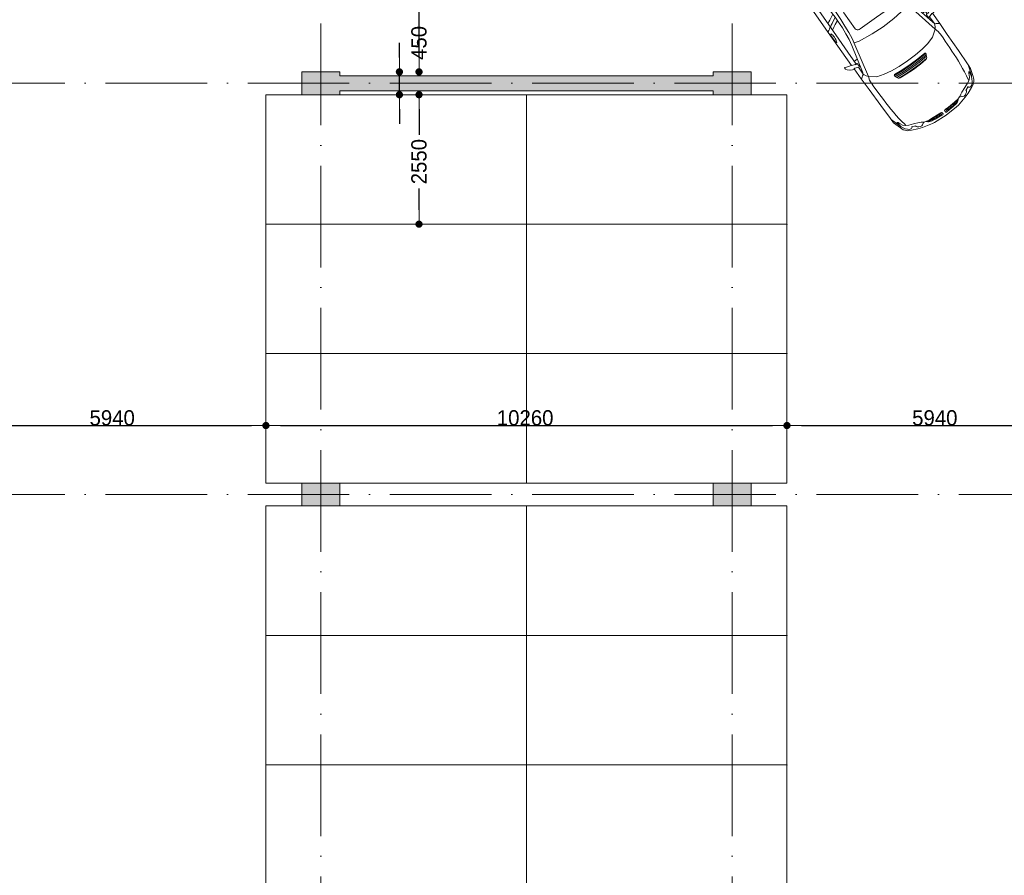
# Model space of a CAD drawing. Header units: millimetres. Extents: x -287545 to 1001608, y -673832 to 307178.
# Tile 9 of 64: x 14101 to 33489, y -59400 to -42547. Entities that reach past the tile are written whole.
import ezdxf
from ezdxf.enums import TextEntityAlignment as Align

# ---------------------------------------------------------------- set-up
doc = ezdxf.new("R2010")
doc.units = ezdxf.units.MM
doc.header["$MEASUREMENT"] = 0
doc.linetypes.add('v1', pattern=[2800, 1000, -400, 0, -400, 1000, 0])
for name, color, linetype in [('22 NC Binnenwanden', 7, 'Continuous'), ('22 NC Binnenwanden Doorsnede-arcering', 7, 'Continuous'), ('28 Draagconstructies - Kolommen INT', 7, 'Continuous'), ('28 Draagconstructies - Kolommen INT Doorsnede-arcering', 7, 'Continuous'), ('90 Terrein Inrichting', 7, 'Continuous'), ('A Stramien', 7, 'Continuous'), ('Maatvoering 1_ 50_100', 7, 'Continuous')]:
    doc.layers.add(name, color=color, linetype=linetype)
doc.styles.add('GENERATED_STYLE_3', font='txt')
doc.styles.add('GENERATED_STYLE_4', font='arial.ttf')
doc.dimstyles.new('GENERATED_STYLE__1', dxfattribs={"dimtxt": 300, "dimasz": 285, "dimexe": 0.18, "dimexo": 0.0625, "dimgap": 0, "dimtad": 1, "dimtih": 1, "dimtoh": 1, "dimdec": 0, "dimzin": 3, "dimdsep": 46, "dimtxsty": 'GENERATED_STYLE_3', "dimblk": 'ARROWHEAD_11', "dimblk1": 'ARROWHEAD_11', "dimblk2": 'ARROWHEAD_11', "dimcen": 0.09, "dimse1": 1, "dimse2": 1, "dimclrd": 1, "dimclre": 1, "dimclrt": 2, "dimadec": 1, "dimazin": 0, "dimtfac": 1, "dimtdec": 4, "dimtmove": 0, "dimatfit": 1, "dimfxl": 1, "dimtolj": 1, "dimtzin": 3, "dimarcsym": 0})
doc.dimstyles.new('GENERATED_STYLE__2', dxfattribs={"dimtxt": 300, "dimasz": 285, "dimexe": 0.18, "dimexo": 0.0625, "dimgap": 0, "dimtad": 1, "dimdec": 0, "dimzin": 3, "dimdsep": 46, "dimtxsty": 'GENERATED_STYLE_3', "dimblk": 'ARROWHEAD_11', "dimblk1": 'ARROWHEAD_11', "dimblk2": 'ARROWHEAD_11', "dimcen": 0.09, "dimse1": 1, "dimse2": 1, "dimclrd": 1, "dimclre": 1, "dimclrt": 2, "dimadec": 1, "dimazin": 0, "dimtfac": 1, "dimtdec": 4, "dimtmove": 0, "dimatfit": 1, "dimfxl": 1, "dimtolj": 1, "dimtzin": 3, "dimarcsym": 0})

# ---------------------------------------------------------------- blocks, each defined once
blk = doc.blocks.new('Parkeerplaatsen 27 KM')
at = {"layer": '90 Terrein Inrichting', "color": 255, "linetype": 'Continuous', "lineweight": 0}
for p, q in [((2550, 5130), (0, 5130)), ((0, 5130), (0, 0)), ((5100, 5130), (2550, 5130)), ((2550, 5130), (2550, 0)), ((10650, 5130), (8100, 5130)), ((8100, 5130), (8100, 0)), ((13200, 5130), (10650, 5130)), ((10650, 5130), (10650, 0)), ((0, 0), (2550, 0)), ((2550, 0), (5100, 0)), ((8100, 0), (10650, 0)), ((10650, 0), (13200, 0))]:
    blk.add_line(p, q, dxfattribs=at)
at = {"layer": '90 Terrein Inrichting', "color": 255, "linetype": 'Continuous', "lineweight": 0, "flags": 128}
for points in [[(5100, 0), (7650, 0), (7650, 5130), (5100, 5130)], [(13200, 0), (15750, 0), (15750, 5130), (13200, 5130)]]:
    blk.add_lwpolyline(points, close=True, dxfattribs=at)
at = {"layer": '90 Terrein Inrichting', "color": 255, "linetype": 'Continuous', "lineweight": 0}
for p in [(2550, 0), (5100, 0), (10650, 0), (13200, 0)]:
    blk.add_point(p, dxfattribs=at)
blk = doc.blocks.new('Wall_28_1', base_point=(20405, -43800))
at = {"layer": '22 NC Binnenwanden Doorsnede-arcering', "linetype": 'Continuous', "lineweight": 0}
blk.add_hatch(color=251, dxfattribs=at).paths.add_polyline_path([(20405, -43950), (27755, -43950), (27755, -43650), (20405, -43650)])
at = {"layer": '22 NC Binnenwanden', "color": 1, "linetype": 'Continuous', "lineweight": 0, "flags": 128}
for points in [[(27755, -43650), (20405, -43650)], [(20405, -43950), (27755, -43950)]]:
    blk.add_lwpolyline(points, dxfattribs=at)
blk = doc.blocks.new('Auto 09 27')
at = {"layer": '90 Terrein Inrichting', "color": 9, "linetype": 'Continuous', "lineweight": 0, "true_color": 0xc8c8c8}
for p, q in [((894, 952), (898, 980)), ((898, 980), (920, 1026)), ((920, 1026), (922, 1030)), ((922, 1030), (954, 1069)), ((954, 1069), (989, 1090)), ((997, 1006), (980, 954)), ((989, 1090), (1021, 1090)), ((1012, 1050), (997, 1006)), ((1020, 1079), (1012, 1050)), ((1021, 1090), (1020, 1079)), ((-721, 772), (-711, 790)), ((-711, 790), (-692, 811)), ((-709, 749), (-685, 779)), ((-692, 811), (-670, 831)), ((-685, 779), (-653, 809)), ((-670, 831), (-642, 854)), ((-653, 809), (-611, 831)), ((-642, 854), (-583, 876)), ((-611, 831), (-573, 850)), ((-561, 809), (-602, 760)), ((-583, 876), (-423, 928)), ((-573, 850), (-530, 860)), ((-559, 859), (-573, 850)), ((-564, 768), (-497, 779)), ((-514, 835), (-561, 809)), ((-543, 865), (-559, 859)), ((-340, 930), (-543, 865)), ((-530, 860), (-463, 871)), ((-488, 842), (-514, 835)), ((-497, 779), (-413, 793)), ((-470, 855), (-488, 842)), ((-456, 865), (-470, 855)), ((-463, 871), (-456, 865)), ((-423, 928), (-340, 930)), ((-413, 793), (-334, 801)), ((-340, 930), (-315, 930)), ((-334, 801), (-250, 809)), ((-315, 930), (0, 936)), ((-250, 809), (-171, 814)), ((-171, 814), (-94, 820)), ((-94, 820), (-12, 824)), ((-12, 824), (67, 826)), ((0, 936), (389, 940)), ((67, 826), (141, 829)), ((141, 829), (220, 832)), ((220, 832), (304, 834)), ((304, 834), (377, 834)), ((377, 834), (467, 832)), ((389, 940), (651, 946)), ((467, 832), (498, 830)), ((498, 830), (536, 826)), ((607, 807), (511, 674)), ((536, 826), (607, 807)), ((607, 807), (646, 831)), ((607, 807), (1273, 659)), ((646, 831), (707, 858)), ((651, 946), (895, 947)), ((656, 933), (651, 946)), ((670, 910), (656, 933)), ((688, 888), (670, 910)), ((694, 872), (688, 888)), ((707, 858), (694, 872)), ((755, 847), (707, 858)), ((707, 858), (872, 857)), ((1297, 719), (755, 847)), ((868, 847), (899, 930)), ((868, 835), (868, 847)), ((878, 833), (868, 835)), ((938, 833), (878, 833)), ((894, 950), (894, 952)), ((895, 947), (894, 950)), ((899, 930), (895, 947)), ((948, 835), (938, 833)), ((947, 878), (943, 881)), ((948, 847), (943, 881)), ((946, 857), (1830, 851)), ((947, 878), (951, 884)), ((948, 847), (948, 835)), ((951, 884), (959, 901)), ((959, 901), (969, 925)), ((969, 925), (977, 948)), ((980, 954), (977, 948)), ((977, 948), (1775, 952)), ((1014, 786), (1012, 856)), ((1519, 932), (1515, 928)), ((1515, 928), (1516, 925)), ((1516, 925), (1521, 921)), ((1526, 935), (1519, 932)), ((1521, 921), (1532, 917)), ((1551, 942), (1526, 935)), ((1532, 917), (1537, 916)), ((1537, 916), (1549, 912)), ((1549, 912), (1553, 911)), ((1551, 942), (1670, 942)), ((1553, 911), (1572, 908)), ((1572, 908), (1599, 905)), ((1599, 905), (1627, 904)), ((1627, 904), (1654, 905)), ((1654, 905), (1679, 907)), ((1705, 933), (1670, 942)), ((1679, 907), (1699, 911)), ((1699, 911), (1713, 916)), ((1705, 933), (1707, 932)), ((1714, 929), (1707, 932)), ((1713, 916), (1716, 919)), ((1719, 925), (1714, 929)), ((1716, 919), (1719, 921)), ((1719, 921), (1719, 925)), ((1763, 851), (1801, 785)), ((1775, 952), (2631, 942)), ((1798, 918), (1784, 952)), ((1805, 904), (1798, 918)), ((1801, 785), (1824, 743)), ((1814, 888), (1805, 904)), ((1833, 868), (1814, 888)), ((1830, 851), (1837, 851)), ((1837, 851), (1833, 868)), ((1856, 820), (1837, 851)), ((1837, 851), (2908, 839)), ((1873, 785), (1856, 820)), ((1897, 741), (1873, 785)), ((1936, 820), (1917, 850)), ((1954, 785), (1936, 820)), ((1972, 741), (1954, 785)), ((2511, 818), (2496, 843)), ((2511, 818), (2529, 782)), ((2537, 818), (2522, 843)), ((2529, 782), (2546, 742)), ((2553, 782), (2537, 818)), ((2555, 926), (2551, 924)), ((2551, 924), (2552, 921)), ((2552, 921), (2554, 920)), ((2574, 742), (2553, 782)), ((2554, 920), (2558, 917)), ((2555, 926), (2559, 928)), ((2558, 917), (2569, 913)), ((2587, 939), (2559, 928)), ((2569, 913), (2585, 909)), ((2585, 909), (2599, 906)), ((2587, 939), (2706, 939)), ((2599, 906), (2608, 905)), ((2608, 905), (2624, 903)), ((2624, 903), (2635, 901)), ((2631, 942), (2766, 950)), ((2631, 942), (2774, 941)), ((2635, 901), (2663, 899)), ((2663, 899), (2690, 899)), ((2690, 899), (2716, 902)), ((2740, 927), (2706, 939)), ((2716, 902), (2728, 904)), ((2728, 904), (2735, 906)), ((2735, 906), (2750, 910)), ((2747, 924), (2740, 927)), ((2747, 924), (2751, 923)), ((2750, 910), (2756, 915)), ((2755, 920), (2751, 923)), ((2756, 915), (2755, 920)), ((2766, 950), (2826, 953)), ((2774, 941), (2805, 933)), ((2805, 933), (2838, 920)), ((2826, 953), (2995, 953)), ((2838, 920), (2869, 902)), ((2869, 902), (2890, 881)), ((2890, 881), (2903, 858)), ((2949, 776), (2892, 754)), ((2903, 858), (2908, 839)), ((2908, 839), (2949, 823)), ((2949, 823), (2972, 810)), ((2975, 791), (2949, 776)), ((2972, 810), (2975, 791)), ((2995, 953), (3028, 954)), ((3028, 954), (3061, 954)), ((3061, 954), (3063, 954)), ((3063, 954), (3098, 952)), ((3098, 952), (3199, 948)), ((3199, 948), (3230, 946)), ((3230, 946), (3261, 948)), ((3261, 948), (3290, 948)), ((3290, 948), (3299, 946)), ((3299, 946), (3361, 945)), ((3299, 946), (3378, 931)), ((3361, 945), (3371, 944)), ((3371, 944), (3373, 945)), ((3373, 945), (3744, 902)), ((3378, 931), (3488, 916)), ((3552, 792), (3470, 719)), ((3625, 903), (3488, 916)), ((3610, 802), (3552, 792)), ((3633, 804), (3610, 802)), ((3625, 903), (3684, 887)), ((3659, 806), (3633, 804)), ((3707, 801), (3659, 806)), ((3684, 887), (3695, 890)), ((3696, 885), (3685, 886)), ((3695, 890), (3716, 888)), ((3715, 872), (3696, 885)), ((3784, 788), (3707, 801)), ((3744, 856), (3715, 872)), ((3716, 888), (3747, 883)), ((3744, 902), (3794, 897)), ((3779, 841), (3744, 856)), ((3747, 883), (3795, 872)), ((3818, 828), (3779, 841)), ((3842, 776), (3784, 788)), ((3794, 897), (3964, 850)), ((3795, 872), (3844, 860)), ((3850, 817), (3818, 828)), ((3881, 766), (3842, 776)), ((3844, 860), (3890, 846)), ((3879, 804), (3850, 817)), ((3910, 782), (3879, 804)), ((3890, 846), (3942, 820)), ((3927, 747), (3910, 782)), ((3942, 820), (3982, 777)), ((3964, 850), (4008, 827)), ((3982, 777), (4021, 711)), ((4008, 827), (4031, 806)), ((4031, 806), (4050, 786)), ((4050, 786), (4060, 767)), ((-826, 513), (-794, 609)), ((-794, 609), (-745, 725)), ((-776, 567), (-756, 592)), ((-756, 592), (-743, 605)), ((-745, 725), (-721, 772)), ((-743, 605), (-737, 611)), ((-737, 611), (-724, 601)), ((-724, 601), (-688, 685)), ((-719, 718), (-709, 749)), ((-716, 702), (-719, 718)), ((-710, 690), (-716, 702)), ((-704, 682), (-710, 690)), ((-669, 620), (-709, 515)), ((-688, 685), (-704, 682)), ((-630, 711), (-669, 620)), ((-602, 760), (-630, 711)), ((-602, 760), (-564, 768)), ((511, 674), (463, 524)), ((1273, 659), (1274, 659)), ((1273, 659), (1405, 634)), ((1282, 548), (1313, 652)), ((1422, 695), (1297, 719)), ((1405, 634), (1540, 616)), ((1550, 679), (1422, 695)), ((1540, 616), (1686, 606)), ((1687, 669), (1550, 679)), ((1579, 677), (1579, 675)), ((1686, 606), (1840, 597)), ((1843, 665), (1687, 669)), ((1824, 743), (1861, 665)), ((1840, 597), (2027, 594)), ((1939, 664), (1843, 665)), ((1930, 682), (1897, 741)), ((1939, 664), (1930, 682)), ((2026, 664), (1939, 664)), ((2013, 664), (1972, 741)), ((2244, 669), (2026, 664)), ((2027, 594), (2252, 595)), ((2029, 594), (2027, 594)), ((2039, 594), (2029, 594)), ((2414, 678), (2244, 669)), ((2252, 595), (2442, 602)), ((2604, 696), (2414, 678)), ((2442, 602), (2645, 614)), ((2546, 742), (2571, 693)), ((2599, 696), (2574, 742)), ((2791, 729), (2604, 696)), ((2639, 613), (2854, 635)), ((2639, 613), (2639, 613)), ((2892, 754), (2791, 729)), ((2854, 635), (3254, 689)), ((2884, 528), (2854, 635)), ((3254, 689), (3470, 719)), ((3558, 592), (3470, 719)), ((3622, 387), (3558, 592)), ((3913, 754), (3881, 766)), ((3927, 747), (3913, 754)), ((3961, 715), (3927, 747)), ((3961, 715), (3982, 691)), ((3982, 691), (4000, 670)), ((4000, 670), (4044, 594)), ((4021, 711), (4046, 601)), ((4046, 601), (4040, 601)), ((4044, 594), (4055, 555)), ((4060, 767), (4089, 720)), ((4089, 720), (4130, 605)), ((4130, 605), (4147, 508)), ((-877, 313), (-826, 513)), ((-794, 509), (-791, 538)), ((-783, 482), (-794, 509)), ((-791, 538), (-776, 567)), ((-775, 473), (-783, 482)), ((-769, 456), (-775, 473)), ((-774, 384), (-767, 395)), ((-763, 443), (-769, 456)), ((-767, 395), (-753, 434)), ((-753, 434), (-763, 443)), ((-725, 479), (-753, 434)), ((-709, 515), (-725, 479)), ((463, 524), (435, 371)), ((1250, 261), (1282, 548)), ((1468, 415), (1473, 437)), ((1468, 391), (1468, 415)), ((1468, 0), (1468, 391)), ((1473, 437), (1485, 456)), ((1485, 456), (1504, 469)), ((1504, 469), (1526, 473)), ((1526, 473), (1910, 473)), ((1910, 473), (1932, 469)), ((1932, 469), (1951, 456)), ((1951, 456), (1963, 437)), ((1963, 437), (1966, 425)), ((1966, 425), (1968, 415)), ((1968, 415), (1968, 0)), ((2914, 258), (2884, 528)), ((4055, 555), (4062, 529)), ((4062, 529), (4065, 500)), ((4065, 500), (4077, 362)), ((4147, 508), (4166, 312)), ((-899, 0), (-883, 267)), ((-883, 267), (-877, 313)), ((-840, 218), (-851, 65)), ((-841, 209), (-790, 209)), ((-826, 303), (-840, 218)), ((-838, 233), (-788, 234)), ((-834, 257), (-786, 257)), ((-830, 281), (-784, 280)), ((-812, 336), (-826, 303)), ((-825, 305), (-782, 305)), ((-816, 327), (-779, 327)), ((-803, 353), (-812, 336)), ((-805, 349), (-776, 349)), ((-794, 367), (-803, 353)), ((-795, 131), (-784, 290)), ((-784, 378), (-794, 367)), ((-774, 384), (-784, 378)), ((-784, 290), (-773, 373)), ((-772, 379), (-774, 384)), ((-773, 373), (-772, 379)), ((229, 311), (215, 173)), ((226, 181), (237, 336)), ((235, 332), (229, 311)), ((242, 347), (235, 332)), ((267, 358), (242, 347)), ((271, 360), (257, 180)), ((295, 371), (267, 358)), ((299, 373), (285, 186)), ((308, 377), (295, 371)), ((296, 375), (296, 375)), ((296, 375), (296, 375)), ((334, 375), (308, 377)), ((328, 376), (314, 191)), ((325, 0), (329, 194)), ((329, 194), (341, 364)), ((341, 364), (334, 375)), ((421, 197), (413, 0)), ((435, 371), (421, 197)), ((1238, 0), (1250, 261)), ((2923, 0), (2914, 258)), ((3653, 0), (3622, 387)), ((4083, 254), (4077, 362)), ((4083, 254), (4096, 0)), ((4166, 312), (4173, 0)), ((-899, 0), (-883, -267)), ((-851, 65), (-852, 46)), ((-852, 46), (-849, 36)), ((-851, 63), (-799, 63)), ((-849, 88), (-797, 88)), ((-849, 36), (-844, 31)), ((-847, 112), (-796, 112)), ((-846, 136), (-795, 137)), ((-844, 161), (-793, 162)), ((-844, 31), (-807, 32)), ((-843, 185), (-791, 186)), ((-807, 32), (-801, 39)), ((-801, 39), (-799, 54)), ((-799, 54), (-795, 131)), ((215, 173), (208, 0)), ((222, 0), (226, 181)), ((257, 180), (254, 0)), ((285, 186), (282, 0)), ((314, 191), (310, 0)), ((-852, -46), (-849, -36)), ((-851, -65), (-852, -46)), ((-851, -63), (-799, -63)), ((-840, -218), (-851, -65)), ((-849, -36), (-844, -31)), ((-849, -88), (-797, -88)), ((-847, -112), (-796, -112)), ((-846, -136), (-795, -137)), ((-844, -31), (-807, -32)), ((-844, -161), (-793, -162)), ((-843, -185), (-791, -186)), ((-807, -32), (-801, -39)), ((-801, -39), (-799, -54)), ((-799, -54), (-795, -131)), ((-795, -131), (-784, -290)), ((215, -173), (208, 0)), ((229, -311), (215, -173)), ((222, 0), (226, -181)), ((226, -181), (237, -336)), ((257, -180), (254, 0)), ((271, -360), (257, -180)), ((285, -186), (282, 0)), ((299, -373), (285, -186)), ((314, -191), (310, 0)), ((328, -376), (314, -191)), ((325, 0), (329, -194)), ((421, -197), (413, 0)), ((1238, 0), (1250, -261)), ((1468, 0), (1468, -391)), ((1968, -415), (1968, 0)), ((2923, 0), (2914, -258)), ((3653, 0), (3622, -387)), ((4083, -254), (4096, 0)), ((4166, -312), (4173, 0)), ((-883, -267), (-877, -313)), ((-877, -313), (-826, -513)), ((-841, -209), (-790, -209)), ((-826, -303), (-840, -218)), ((-838, -233), (-788, -234)), ((-834, -257), (-786, -257)), ((-830, -281), (-784, -280)), ((-812, -336), (-826, -303)), ((-825, -305), (-782, -305)), ((-816, -327), (-779, -327)), ((-803, -353), (-812, -336)), ((-805, -349), (-776, -349)), ((-794, -367), (-803, -353)), ((-784, -378), (-794, -367)), ((-784, -290), (-773, -373)), ((-774, -384), (-784, -378)), ((-772, -379), (-774, -384)), ((-774, -384), (-767, -395)), ((-773, -373), (-772, -379)), ((235, -332), (229, -311)), ((242, -347), (235, -332)), ((267, -358), (242, -347)), ((295, -371), (267, -358)), ((308, -377), (295, -371)), ((296, -375), (296, -375)), ((296, -375), (296, -375)), ((334, -375), (308, -377)), ((329, -194), (341, -364)), ((341, -364), (334, -375)), ((435, -371), (421, -197)), ((463, -524), (435, -371)), ((1250, -261), (1282, -548)), ((2914, -258), (2884, -528)), ((3622, -387), (3558, -592)), ((4065, -500), (4077, -362)), ((4083, -254), (4077, -362)), ((4147, -508), (4166, -312)), ((-826, -513), (-794, -609)), ((-783, -482), (-794, -509)), ((-794, -509), (-791, -538)), ((-791, -538), (-776, -567)), ((-775, -473), (-783, -482)), ((-776, -567), (-756, -592)), ((-769, -456), (-775, -473)), ((-763, -443), (-769, -456)), ((-767, -395), (-753, -434)), ((-753, -434), (-763, -443)), ((-725, -479), (-753, -434)), ((-709, -515), (-725, -479)), ((-669, -620), (-709, -515)), ((511, -674), (463, -524)), ((1282, -548), (1313, -652)), ((1468, -391), (1468, -415)), ((1468, -415), (1473, -437)), ((1473, -437), (1485, -456)), ((1485, -456), (1504, -469)), ((1504, -469), (1526, -473)), ((1526, -473), (1910, -473)), ((1910, -473), (1932, -469)), ((1932, -469), (1951, -456)), ((1951, -456), (1963, -437)), ((1963, -437), (1966, -425)), ((1966, -425), (1968, -415)), ((2884, -528), (2854, -635)), ((4044, -594), (4055, -555)), ((4055, -555), (4062, -529)), ((4062, -529), (4065, -500)), ((4130, -605), (4147, -508)), ((-794, -609), (-745, -725)), ((-756, -592), (-743, -605)), ((-745, -725), (-721, -772)), ((-743, -605), (-737, -611)), ((-737, -611), (-724, -601)), ((-724, -601), (-688, -685)), ((-721, -772), (-711, -790)), ((-716, -702), (-719, -718)), ((-719, -718), (-709, -749)), ((-710, -690), (-716, -702)), ((-704, -682), (-710, -690)), ((-709, -749), (-685, -779)), ((-688, -685), (-704, -682)), ((-630, -711), (-669, -620)), ((-602, -760), (-630, -711)), ((-561, -809), (-602, -760)), ((-602, -760), (-564, -768)), ((-564, -768), (-497, -779)), ((607, -807), (511, -674)), ((607, -807), (1273, -659)), ((1297, -719), (755, -847)), ((1273, -659), (1405, -634)), ((1273, -659), (1274, -659)), ((1422, -695), (1297, -719)), ((1405, -634), (1540, -616)), ((1550, -679), (1422, -695)), ((1540, -616), (1686, -606)), ((1687, -669), (1550, -679)), ((1579, -677), (1579, -675)), ((1686, -606), (1840, -597)), ((1843, -665), (1687, -669)), ((1801, -785), (1824, -743)), ((1824, -743), (1861, -665)), ((1840, -597), (2027, -594)), ((1939, -664), (1843, -665)), ((1897, -741), (1873, -785)), ((1930, -682), (1897, -741)), ((1939, -664), (1930, -682)), ((2026, -664), (1939, -664)), ((1972, -741), (1954, -785)), ((2013, -664), (1972, -741)), ((2244, -669), (2026, -664)), ((2029, -594), (2027, -594)), ((2027, -594), (2252, -595)), ((2039, -594), (2029, -594)), ((2414, -678), (2244, -669)), ((2252, -595), (2442, -602)), ((2604, -696), (2414, -678)), ((2442, -602), (2645, -614)), ((2529, -782), (2546, -742)), ((2546, -742), (2571, -693)), ((2574, -742), (2553, -782)), ((2599, -696), (2574, -742)), ((2791, -729), (2604, -696)), ((2639, -613), (2639, -613)), ((2639, -613), (2854, -635)), ((2892, -754), (2791, -729)), ((2854, -635), (3254, -689)), ((2949, -776), (2892, -754)), ((3254, -689), (3470, -719)), ((3558, -592), (3470, -719)), ((3552, -792), (3470, -719)), ((3881, -766), (3842, -776)), ((3913, -754), (3881, -766)), ((3927, -747), (3910, -782)), ((3927, -747), (3913, -754)), ((3961, -715), (3927, -747)), ((3961, -715), (3982, -691)), ((3982, -691), (4000, -670)), ((3982, -777), (4021, -711)), ((4000, -670), (4044, -594)), ((4021, -711), (4046, -601)), ((4046, -601), (4040, -601)), ((4050, -786), (4060, -767)), ((4060, -767), (4089, -720)), ((4089, -720), (4130, -605)), ((-711, -790), (-692, -811)), ((-692, -811), (-670, -831)), ((-685, -779), (-653, -809)), ((-670, -831), (-642, -854)), ((-653, -809), (-611, -831)), ((-642, -854), (-583, -876)), ((-611, -831), (-573, -850)), ((-583, -876), (-423, -928)), ((-573, -850), (-530, -860)), ((-559, -859), (-573, -850)), ((-514, -835), (-561, -809)), ((-543, -865), (-559, -859)), ((-340, -930), (-543, -865)), ((-530, -860), (-463, -871)), ((-488, -842), (-514, -835)), ((-497, -779), (-413, -793)), ((-470, -855), (-488, -842)), ((-456, -865), (-470, -855)), ((-463, -871), (-456, -865)), ((-423, -928), (-340, -930)), ((-413, -793), (-334, -801)), ((-340, -930), (-315, -930)), ((-334, -801), (-250, -809)), ((-315, -930), (0, -936)), ((-250, -809), (-171, -814)), ((-171, -814), (-94, -820)), ((-94, -820), (-12, -824)), ((-12, -824), (67, -826)), ((0, -936), (389, -940)), ((67, -826), (141, -829)), ((141, -829), (220, -832)), ((220, -832), (304, -834)), ((304, -834), (377, -834)), ((377, -834), (467, -832)), ((389, -940), (651, -946)), ((467, -832), (498, -830)), ((498, -830), (536, -826)), ((536, -826), (607, -807)), ((607, -807), (646, -831)), ((646, -831), (707, -858)), ((656, -933), (651, -946)), ((651, -946), (895, -947)), ((670, -910), (656, -933)), ((688, -888), (670, -910)), ((694, -872), (688, -888)), ((707, -858), (694, -872)), ((755, -847), (707, -858)), ((707, -858), (872, -857)), ((878, -833), (868, -835)), ((868, -835), (868, -847)), ((868, -847), (899, -930)), ((938, -833), (878, -833)), ((895, -947), (894, -950)), ((894, -950), (894, -952)), ((894, -952), (898, -980)), ((899, -930), (895, -947)), ((948, -835), (938, -833)), ((948, -847), (943, -881)), ((947, -878), (943, -881)), ((946, -857), (1830, -851)), ((947, -878), (951, -884)), ((948, -847), (948, -835)), ((951, -884), (959, -901)), ((959, -901), (969, -925)), ((969, -925), (977, -948)), ((980, -954), (977, -948)), ((977, -948), (1775, -952)), ((997, -1006), (980, -954)), ((1014, -786), (1012, -856)), ((1515, -928), (1516, -925)), ((1519, -932), (1515, -928)), ((1516, -925), (1521, -921)), ((1526, -935), (1519, -932)), ((1521, -921), (1532, -917)), ((1551, -942), (1526, -935)), ((1532, -917), (1537, -916)), ((1537, -916), (1549, -912)), ((1549, -912), (1553, -911)), ((1551, -942), (1670, -942)), ((1553, -911), (1572, -908)), ((1572, -908), (1599, -905)), ((1599, -905), (1627, -904)), ((1627, -904), (1654, -905)), ((1654, -905), (1679, -907)), ((1705, -933), (1670, -942)), ((1679, -907), (1699, -911)), ((1699, -911), (1713, -916)), ((1705, -933), (1707, -932)), ((1714, -929), (1707, -932)), ((1713, -916), (1716, -919)), ((1719, -925), (1714, -929)), ((1716, -919), (1719, -921)), ((1719, -921), (1719, -925)), ((1763, -851), (1801, -785)), ((1775, -952), (2631, -942)), ((1798, -918), (1784, -952)), ((1805, -904), (1798, -918)), ((1814, -888), (1805, -904)), ((1833, -868), (1814, -888)), ((1830, -851), (1837, -851)), ((1837, -851), (1833, -868)), ((1856, -820), (1837, -851)), ((1837, -851), (2908, -839)), ((1873, -785), (1856, -820)), ((1936, -820), (1917, -850)), ((1954, -785), (1936, -820)), ((2511, -818), (2496, -843)), ((2511, -818), (2529, -782)), ((2537, -818), (2522, -843)), ((2553, -782), (2537, -818)), ((2551, -924), (2552, -921)), ((2555, -926), (2551, -924)), ((2552, -921), (2554, -920)), ((2554, -920), (2558, -917)), ((2555, -926), (2559, -928)), ((2558, -917), (2569, -913)), ((2587, -939), (2559, -928)), ((2569, -913), (2585, -909)), ((2585, -909), (2599, -906)), ((2587, -939), (2706, -939)), ((2599, -906), (2608, -905)), ((2608, -905), (2624, -903)), ((2624, -903), (2635, -901)), ((2631, -942), (2774, -941)), ((2631, -942), (2766, -950)), ((2635, -901), (2663, -899)), ((2663, -899), (2690, -899)), ((2690, -899), (2716, -902)), ((2740, -927), (2706, -939)), ((2716, -902), (2728, -904)), ((2728, -904), (2735, -906)), ((2735, -906), (2750, -910)), ((2747, -924), (2740, -927)), ((2747, -924), (2751, -923)), ((2750, -910), (2756, -915)), ((2755, -920), (2751, -923)), ((2756, -915), (2755, -920)), ((2766, -950), (2826, -953)), ((2774, -941), (2805, -933)), ((2805, -933), (2838, -920)), ((2826, -953), (2995, -953)), ((2838, -920), (2869, -902)), ((2869, -902), (2890, -881)), ((2890, -881), (2903, -858)), ((2903, -858), (2908, -839)), ((2908, -839), (2949, -823)), ((2975, -791), (2949, -776)), ((2949, -823), (2972, -810)), ((2972, -810), (2975, -791)), ((2995, -953), (3028, -954)), ((3028, -954), (3061, -954)), ((3061, -954), (3063, -954)), ((3063, -954), (3098, -952)), ((3098, -952), (3199, -948)), ((3199, -948), (3230, -946)), ((3230, -946), (3261, -948)), ((3261, -948), (3290, -948)), ((3290, -948), (3299, -946)), ((3299, -946), (3378, -931)), ((3299, -946), (3361, -945)), ((3361, -945), (3371, -944)), ((3371, -944), (3373, -945)), ((3373, -945), (3744, -902)), ((3378, -931), (3488, -916)), ((3625, -903), (3488, -916)), ((3610, -802), (3552, -792)), ((3633, -804), (3610, -802)), ((3625, -903), (3684, -887)), ((3659, -806), (3633, -804)), ((3707, -801), (3659, -806)), ((3684, -887), (3695, -890)), ((3696, -885), (3685, -886)), ((3695, -890), (3716, -888)), ((3715, -872), (3696, -885)), ((3784, -788), (3707, -801)), ((3744, -856), (3715, -872)), ((3716, -888), (3747, -883)), ((3779, -841), (3744, -856)), ((3744, -902), (3794, -897)), ((3747, -883), (3795, -872)), ((3818, -828), (3779, -841)), ((3842, -776), (3784, -788)), ((3794, -897), (3964, -850)), ((3795, -872), (3844, -860)), ((3850, -817), (3818, -828)), ((3844, -860), (3890, -846)), ((3879, -804), (3850, -817)), ((3910, -782), (3879, -804)), ((3890, -846), (3942, -820)), ((3942, -820), (3982, -777)), ((3964, -850), (4008, -827)), ((4008, -827), (4031, -806)), ((4031, -806), (4050, -786)), ((898, -980), (920, -1026)), ((920, -1026), (922, -1030)), ((922, -1030), (954, -1069)), ((954, -1069), (989, -1090)), ((989, -1090), (1021, -1090)), ((1012, -1050), (997, -1006)), ((1020, -1079), (1012, -1050)), ((1021, -1090), (1020, -1079))]:
    blk.add_line(p, q, dxfattribs=at)
blk = doc.blocks.new('ARROWHEAD_11')
at = {"color": 0, "linetype": 'Continuous', "lineweight": 0}
blk.add_line((0, 0), (-1, 0), dxfattribs=at)
at = {"color": 0, "linetype": 'Continuous', "lineweight": 0, "const_width": 0.25, "flags": 128}
blk.add_lwpolyline([(-0.125, 0, 1), (0.125, 0, 1)], format="xyb", close=True, dxfattribs=at)
blk = doc.blocks.new('*D518')
at = {"layer": 'Defpoints', "color": 0, "linetype": 'Continuous', "transparency": 16777216}
for p in [(13010, -44025), (18950, -50541), (18950, -51556)]:
    blk.add_point(p, dxfattribs=at)
at = {"layer": 'Maatvoering 1_ 50_100', "color": 1, "linetype": 'Continuous', "lineweight": -2, "transparency": 16777216}
blk.add_line((13295, -50541), (18665, -50541), dxfattribs=at)
at = {"layer": 'Maatvoering 1_ 50_100', "color": 1, "linetype": 'Continuous', "lineweight": -2, "transparency": 16777216, "xscale": 285, "yscale": 285, "zscale": 285, "rotation": 180}
blk.add_blockref('ARROWHEAD_11', (13010, -50541), dxfattribs=at)
at = {"layer": 'Maatvoering 1_ 50_100', "color": 1, "linetype": 'Continuous', "lineweight": -2, "transparency": 16777216, "xscale": 285, "yscale": 285, "zscale": 285}
blk.add_blockref('ARROWHEAD_11', (18950, -50541), dxfattribs=at)
at = {"layer": 'Maatvoering 1_ 50_100', "color": 2, "linetype": 'Continuous', "lineweight": 0, "transparency": 16777216, "insert": (15922, -50391), "char_height": 300, "attachment_point": 5, "style": 'GENERATED_STYLE_3'}
blk.add_mtext('\\A1;5940', dxfattribs=at)
blk = doc.blocks.new('*D519')
at = {"layer": 'Defpoints', "color": 0, "linetype": 'Continuous', "transparency": 16777216}
for p in [(29210, -50541), (18950, -51556), (29210, -51675)]:
    blk.add_point(p, dxfattribs=at)
at = {"layer": 'Maatvoering 1_ 50_100', "color": 1, "linetype": 'Continuous', "lineweight": -2, "transparency": 16777216}
blk.add_line((19235, -50541), (28925, -50541), dxfattribs=at)
at = {"layer": 'Maatvoering 1_ 50_100', "color": 1, "linetype": 'Continuous', "lineweight": -2, "transparency": 16777216, "xscale": 285, "yscale": 285, "zscale": 285, "rotation": 180}
blk.add_blockref('ARROWHEAD_11', (18950, -50541), dxfattribs=at)
at = {"layer": 'Maatvoering 1_ 50_100', "color": 1, "linetype": 'Continuous', "lineweight": -2, "transparency": 16777216, "xscale": 285, "yscale": 285, "zscale": 285}
blk.add_blockref('ARROWHEAD_11', (29210, -50541), dxfattribs=at)
at = {"layer": 'Maatvoering 1_ 50_100', "color": 2, "linetype": 'Continuous', "lineweight": 0, "transparency": 16777216, "insert": (24054, -50391), "char_height": 300, "attachment_point": 5, "style": 'GENERATED_STYLE_3'}
blk.add_mtext('\\A1;10260', dxfattribs=at)
blk = doc.blocks.new('*D520')
at = {"layer": 'Defpoints', "color": 0, "linetype": 'Continuous', "transparency": 16777216}
for p in [(35150, -50541), (29210, -51675), (35150, -51675)]:
    blk.add_point(p, dxfattribs=at)
at = {"layer": 'Maatvoering 1_ 50_100', "color": 1, "linetype": 'Continuous', "lineweight": -2, "transparency": 16777216}
blk.add_line((29495, -50541), (34865, -50541), dxfattribs=at)
at = {"layer": 'Maatvoering 1_ 50_100', "color": 1, "linetype": 'Continuous', "lineweight": -2, "transparency": 16777216, "xscale": 285, "yscale": 285, "zscale": 285, "rotation": 180}
blk.add_blockref('ARROWHEAD_11', (29210, -50541), dxfattribs=at)
at = {"layer": 'Maatvoering 1_ 50_100', "color": 1, "linetype": 'Continuous', "lineweight": -2, "transparency": 16777216, "xscale": 285, "yscale": 285, "zscale": 285}
blk.add_blockref('ARROWHEAD_11', (35150, -50541), dxfattribs=at)
at = {"layer": 'Maatvoering 1_ 50_100', "color": 2, "linetype": 'Continuous', "lineweight": 0, "transparency": 16777216, "insert": (32121, -50391), "char_height": 300, "attachment_point": 5, "style": 'GENERATED_STYLE_3'}
blk.add_mtext('\\A1;5940', dxfattribs=at)
blk = doc.blocks.new('*D530')
at = {"layer": 'Defpoints', "color": 0, "linetype": 'Continuous', "transparency": 16777216}
for p in [(21964, -44025), (24080, -44025), (24080, -46575)]:
    blk.add_point(p, dxfattribs=at)
at = {"layer": 'Maatvoering 1_ 50_100', "color": 1, "linetype": 'Continuous', "lineweight": -2, "transparency": 16777216}
for p, q in [((21964, -44310), (21964, -44815)), ((21964, -46290), (21964, -45872))]:
    blk.add_line(p, q, dxfattribs=at)
at = {"layer": 'Maatvoering 1_ 50_100', "color": 1, "linetype": 'Continuous', "lineweight": -2, "transparency": 16777216, "xscale": 285, "yscale": 285, "zscale": 285}
for p, rotation in [((21964, -44025), 90), ((21964, -46575), 270)]:
    blk.add_blockref('ARROWHEAD_11', p, dxfattribs=dict(at, rotation=rotation))
at = {"layer": 'Maatvoering 1_ 50_100', "color": 2, "linetype": 'Continuous', "lineweight": 0, "transparency": 16777216, "insert": (21964, -45343), "char_height": 300, "attachment_point": 5, "rotation": 90, "style": 'GENERATED_STYLE_3'}
blk.add_mtext('\\A1;2550', dxfattribs=at)
blk = doc.blocks.new('*D531')
at = {"layer": 'Defpoints', "color": 0, "linetype": 'Continuous', "transparency": 16777216}
for p in [(21578, -43575), (27755, -43575), (24080, -44025)]:
    blk.add_point(p, dxfattribs=at)
at = {"layer": 'Maatvoering 1_ 50_100', "color": 1, "linetype": 'Continuous', "lineweight": -2, "transparency": 16777216}
for p, q in [((21578, -43290), (21578, -43005)), ((21578, -44025), (21578, -43575)), ((21578, -44310), (21578, -44595))]:
    blk.add_line(p, q, dxfattribs=at)
at = {"layer": 'Maatvoering 1_ 50_100', "color": 1, "linetype": 'Continuous', "lineweight": -2, "transparency": 16777216, "xscale": 285, "yscale": 285, "zscale": 285}
for p, rotation in [((21578, -43575), 270), ((21578, -44025), 90)]:
    blk.add_blockref('ARROWHEAD_11', p, dxfattribs=dict(at, rotation=rotation))
at = {"layer": 'Maatvoering 1_ 50_100', "color": 2, "linetype": 'Continuous', "lineweight": 0, "transparency": 16777216, "insert": (21964, -43005), "char_height": 300, "attachment_point": 5, "rotation": 90, "style": 'GENERATED_STYLE_3'}
blk.add_mtext('\\A1;450', dxfattribs=at)
blk = doc.blocks.new('*D532')
at = {"layer": 'Defpoints', "color": 0, "linetype": 'Continuous', "transparency": 16777216}
for p in [(21964, -36825), (25355, -36825), (27755, -43575)]:
    blk.add_point(p, dxfattribs=at)
at = {"layer": 'Maatvoering 1_ 50_100', "color": 1, "linetype": 'Continuous', "lineweight": -2, "transparency": 16777216}
for p, q in [((21964, -37110), (21964, -39708)), ((21964, -43290), (21964, -40765))]:
    blk.add_line(p, q, dxfattribs=at)
at = {"layer": 'Maatvoering 1_ 50_100', "color": 1, "linetype": 'Continuous', "lineweight": -2, "transparency": 16777216, "xscale": 285, "yscale": 285, "zscale": 285}
for p, rotation in [((21964, -36825), 90), ((21964, -43575), 270)]:
    blk.add_blockref('ARROWHEAD_11', p, dxfattribs=dict(at, rotation=rotation))
at = {"layer": 'Maatvoering 1_ 50_100', "color": 2, "linetype": 'Continuous', "lineweight": 0, "transparency": 16777216, "insert": (21964, -40237), "char_height": 300, "attachment_point": 5, "rotation": 90, "style": 'GENERATED_STYLE_3'}
blk.add_mtext('\\A1;6750', dxfattribs=at)
blk = doc.blocks.new('Column_86_1', base_point=(20030, -51900))
at = {"layer": '28 Draagconstructies - Kolommen INT Doorsnede-arcering', "linetype": 'Continuous', "lineweight": 0, "true_color": 0x323232}
blk.add_hatch(color=250, dxfattribs=at).paths.add_polyline_path([(19655, -52125), (20405, -52125), (20405, -51675), (19655, -51675)])
at = {"layer": '28 Draagconstructies - Kolommen INT', "color": 5, "linetype": 'Continuous', "lineweight": 0, "flags": 128}
blk.add_lwpolyline([(19655, -52125), (20405, -52125), (20405, -51675), (19655, -51675)], close=True, dxfattribs=at)
blk = doc.blocks.new('Column_87_1', base_point=(28130, -51900))
at = {"layer": '28 Draagconstructies - Kolommen INT Doorsnede-arcering', "linetype": 'Continuous', "lineweight": 0, "true_color": 0x323232}
blk.add_hatch(color=250, dxfattribs=at).paths.add_polyline_path([(27755, -52125), (28505, -52125), (28505, -51675), (27755, -51675)])
at = {"layer": '28 Draagconstructies - Kolommen INT', "color": 5, "linetype": 'Continuous', "lineweight": 0, "flags": 128}
blk.add_lwpolyline([(27755, -52125), (28505, -52125), (28505, -51675), (27755, -51675)], close=True, dxfattribs=at)
blk = doc.blocks.new('Column_94_1', base_point=(20030, -43800))
at = {"layer": '28 Draagconstructies - Kolommen INT Doorsnede-arcering', "linetype": 'Continuous', "lineweight": 0, "true_color": 0x323232}
blk.add_hatch(color=250, dxfattribs=at).paths.add_polyline_path([(19655, -44025), (20405, -44025), (20405, -43950), (20405, -43650), (20405, -43575), (19655, -43575)])
at = {"layer": '28 Draagconstructies - Kolommen INT', "color": 5, "linetype": 'Continuous', "lineweight": 0, "flags": 128}
blk.add_lwpolyline([(20405, -43650), (20405, -43575), (19655, -43575), (19655, -44025), (20405, -44025), (20405, -43950)], dxfattribs=at)
blk = doc.blocks.new('Column_95_1', base_point=(28130, -43800))
at = {"layer": '28 Draagconstructies - Kolommen INT Doorsnede-arcering', "linetype": 'Continuous', "lineweight": 0, "true_color": 0x323232}
blk.add_hatch(color=250, dxfattribs=at).paths.add_polyline_path([(27755, -43650), (27755, -43950), (27755, -44025), (28505, -44025), (28505, -43575), (27755, -43575)])
at = {"layer": '28 Draagconstructies - Kolommen INT', "color": 5, "linetype": 'Continuous', "lineweight": 0, "flags": 128}
blk.add_lwpolyline([(27755, -43950), (27755, -44025), (28505, -44025), (28505, -43575), (27755, -43575), (27755, -43650)], dxfattribs=at)
blk = doc.blocks.new('Standard grid marker')
at = {"layer": 'A Stramien', "color": 9, "linetype": 'v1', "lineweight": 0, "true_color": 0xc8c8c8}
blk.add_line((1000, 0), (77736, 0), dxfattribs=at)
at = {"layer": 'A Stramien', "color": 252, "lineweight": 0, "true_color": 0x969696, "style": 'GENERATED_STYLE_4'}
blk.add_attdef('AC_MarkerText_1', text='', height=300, dxfattribs=at).set_placement((-300, 150), align=Align.TOP_CENTER)
blk = doc.blocks.new('Standard grid marker_5')
at = {"layer": 'A Stramien', "color": 9, "linetype": 'v1', "lineweight": 0, "true_color": 0xc8c8c8}
blk.add_line((1000, 0), (53827, 0), dxfattribs=at)
at = {"layer": 'A Stramien', "color": 252, "lineweight": 0, "true_color": 0x969696, "style": 'GENERATED_STYLE_4'}
blk.add_attdef('AC_MarkerText_1', text='', height=300, rotation=270, dxfattribs=at).set_placement((-81, -69), align=Align.TOP_CENTER)
blk = doc.blocks.new('Standard grid marker_6')
at = {"layer": 'A Stramien', "color": 9, "linetype": 'v1', "lineweight": 0, "true_color": 0xc8c8c8}
blk.add_line((1000, 0), (53827, 0), dxfattribs=at)
at = {"layer": 'A Stramien', "color": 252, "lineweight": 0, "true_color": 0x969696, "style": 'GENERATED_STYLE_4'}
blk.add_attdef('AC_MarkerText_1', text='', height=300, rotation=270, dxfattribs=at).set_placement((-81, -69), align=Align.TOP_CENTER)

msp = doc.modelspace()

# ---------------------------------------------------------------- block references
at = {"layer": '22 NC Binnenwanden', "color": 1, "lineweight": 0}
msp.add_blockref('Wall_28_1', (20405, -43800), dxfattribs=at)
at = {"layer": '28 Draagconstructies - Kolommen INT', "color": 5, "lineweight": 0}
for name, p in [('Column_94_1', (20030, -43800)), ('Column_95_1', (28130, -43800)), ('Column_86_1', (20030, -51900)), ('Column_87_1', (28130, -51900))]:
    msp.add_blockref(name, p, dxfattribs=at)
at = {"layer": '90 Terrein Inrichting', "color": 1, "linetype": 'Continuous', "lineweight": 0, "zscale": 1000}
for name, p, rotation in [('Auto 09 27', (31821.7, -43697.1), 125.3416217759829), ('Parkeerplaatsen 27 KM', (18950, -44025), 270)]:
    msp.add_blockref(name, p, dxfattribs=dict(at, rotation=rotation))
at = {"layer": '90 Terrein Inrichting', "color": 1, "linetype": 'Continuous', "lineweight": 0, "xscale": -1, "zscale": 1000, "rotation": 90}
msp.add_blockref('Parkeerplaatsen 27 KM', (29210, -44025), dxfattribs=at)
at = {"layer": 'A Stramien', "color": 1, "linetype": 'Continuous', "lineweight": 0, "zscale": 1000, "rotation": 90}
for name, p in [('Standard grid marker_5', (20030, -81027.3)), ('Standard grid marker_6', (28130, -81027.3))]:
    msp.add_blockref(name, p, dxfattribs=at)
at = {"layer": 'A Stramien', "color": 1, "linetype": 'Continuous', "lineweight": 0, "zscale": 1000}
for p in [(1790.4, -43800), (1790.4, -51900)]:
    msp.add_blockref('Standard grid marker', p, dxfattribs=at)

# ---------------------------------------------------------------- dimensions: what is measured, and where the dimension line sits
at = {"layer": 'Maatvoering 1_ 50_100', "color": 1, "linetype": 'Continuous', "lineweight": 0}
for base, p1, p2, picture, middle in [((21963.9, -36825), (27755, -43575), (25355, -36825), '*D532', (21963.9, -40236.8)), ((21578.2, -43575), (24080, -44025), (27755, -43575), '*D531', (21963.9, -43005)), ((21963.9, -44025), (24080, -46575), (24080, -44025), '*D530', (21963.9, -45343.4))]:
    dim = msp.add_linear_dim(base=base, p1=p1, p2=p2, angle=90, dimstyle='GENERATED_STYLE__2', dxfattribs=at)
    dim.commit()
    dim.dimension.update_dxf_attribs({"geometry": picture, "text_midpoint": middle, "dimtype": 160, "text_rotation": 90})
for base, p1, p2, picture, middle in [((18950, -50541), (13010.3, -44025), (18950, -51556.5), '*D518', (15921.5, -50541)), ((29210, -50541), (18950, -51556.5), (29210, -51675), '*D519', (24053.6, -50541)), ((35150, -50541), (29210, -51675), (35150, -51675), '*D520', (32121.4, -50541))]:
    dim = msp.add_linear_dim(base=base, p1=p1, p2=p2, dimstyle='GENERATED_STYLE__1', dxfattribs=at)
    dim.commit()
    dim.dimension.update_dxf_attribs({"geometry": picture, "text_midpoint": middle, "dimtype": 160})

doc.saveas('drawing.dxf')
